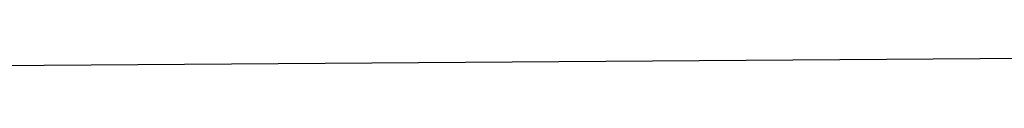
# Model space of a CAD drawing. Extents: x 10527 to 38813, y 13847 to 37526.
# Tile 150 of 256: x 35370.23199 to 35370.5024, y 36383.85732 to 36383.8621. Entities that reach past the tile are written whole.
import ezdxf

# ---------------------------------------------------------------- set-up
doc = ezdxf.new("R2010")
doc.units = 0
doc.header["$LTSCALE"] = 0.5
doc.header["$MEASUREMENT"] = 0
doc.layers.add('(032) Горизонтали утолщенные', color=32, linetype='Continuous', lineweight=30)

# ---------------------------------------------------------------- blocks, each defined once
blk = doc.blocks.new('gergrgrre')
at = {"layer": '(032) Горизонтали утолщенные', "color": 32}
blk.add_polyline3d([(360221.74517, 4200495.46141, 546), (360220.39, 4200495.59, 546), (360218.98, 4200495.69, 546), (360217.57, 4200495.74, 546), (360216.2, 4200495.73, 546), (360214.9, 4200495.64, 546), (360213.68, 4200495.48, 546), (360212.51, 4200495.25, 546), (360211.4, 4200494.95, 546), (360210.33, 4200494.58, 546), (360209.3, 4200494.14, 546), (360208.29, 4200493.63, 546), (360207.29, 4200493.06, 546), (360206.32, 4200492.41, 546), (360205.37, 4200491.68, 546), (360204.44, 4200490.86, 546)], dxfattribs=at)
blk.add_polyline3d([(360221.74517, 4200495.46141, 546), (360220.39, 4200495.59, 546), (360218.98, 4200495.69, 546), (360217.57, 4200495.74, 546), (360216.2, 4200495.73, 546), (360214.9, 4200495.64, 546), (360213.68, 4200495.48, 546), (360212.51, 4200495.25, 546), (360211.4, 4200494.95, 546), (360210.33, 4200494.58, 546), (360209.3, 4200494.14, 546), (360208.29, 4200493.63, 546), (360207.29, 4200493.06, 546), (360206.32, 4200492.41, 546), (360205.37, 4200491.68, 546), (360204.44, 4200490.86, 546)], dxfattribs=at)
blk.add_polyline3d([(360221.74517, 4200495.46141, 546), (360220.39, 4200495.59, 546), (360218.98, 4200495.69, 546), (360217.57, 4200495.74, 546), (360216.2, 4200495.73, 546), (360214.9, 4200495.64, 546), (360213.68, 4200495.48, 546), (360212.51, 4200495.25, 546), (360211.4, 4200494.95, 546), (360210.33, 4200494.58, 546), (360209.3, 4200494.14, 546), (360208.29, 4200493.63, 546), (360207.29, 4200493.06, 546), (360206.32, 4200492.41, 546), (360205.37, 4200491.68, 546), (360204.44, 4200490.86, 546)], dxfattribs=at)
blk.add_polyline3d([(360221.74517, 4200495.46141, 546), (360220.39, 4200495.59, 546), (360218.98, 4200495.69, 546), (360217.57, 4200495.74, 546), (360216.2, 4200495.73, 546), (360214.9, 4200495.64, 546), (360213.68, 4200495.48, 546), (360212.51, 4200495.25, 546), (360211.4, 4200494.95, 546), (360210.33, 4200494.58, 546), (360209.3, 4200494.14, 546), (360208.29, 4200493.63, 546), (360207.29, 4200493.06, 546), (360206.32, 4200492.41, 546), (360205.37, 4200491.68, 546), (360204.44, 4200490.86, 546)], dxfattribs=at)
blk.add_polyline3d([(360221.74517, 4200495.46141, 546), (360220.39, 4200495.59, 546), (360218.98, 4200495.69, 546), (360217.57, 4200495.74, 546), (360216.2, 4200495.73, 546), (360214.9, 4200495.64, 546), (360213.68, 4200495.48, 546), (360212.51, 4200495.25, 546), (360211.4, 4200494.95, 546), (360210.33, 4200494.58, 546), (360209.3, 4200494.14, 546), (360208.29, 4200493.63, 546), (360207.29, 4200493.06, 546), (360206.32, 4200492.41, 546), (360205.37, 4200491.68, 546), (360204.44, 4200490.86, 546)], dxfattribs=at)
blk.add_polyline3d([(360221.74517, 4200495.46141, 546), (360220.39, 4200495.59, 546), (360218.98, 4200495.69, 546), (360217.57, 4200495.74, 546), (360216.2, 4200495.73, 546), (360214.9, 4200495.64, 546), (360213.68, 4200495.48, 546), (360212.51, 4200495.25, 546), (360211.4, 4200494.95, 546), (360210.33, 4200494.58, 546), (360209.3, 4200494.14, 546), (360208.29, 4200493.63, 546), (360207.29, 4200493.06, 546), (360206.32, 4200492.41, 546), (360205.37, 4200491.68, 546), (360204.44, 4200490.86, 546)], dxfattribs=at)
blk.add_polyline3d([(360221.74517, 4200495.46141, 546), (360220.39, 4200495.59, 546), (360218.98, 4200495.69, 546), (360217.57, 4200495.74, 546), (360216.2, 4200495.73, 546), (360214.9, 4200495.64, 546), (360213.68, 4200495.48, 546), (360212.51, 4200495.25, 546), (360211.4, 4200494.95, 546), (360210.33, 4200494.58, 546), (360209.3, 4200494.14, 546), (360208.29, 4200493.63, 546), (360207.29, 4200493.06, 546), (360206.32, 4200492.41, 546), (360205.37, 4200491.68, 546), (360204.44, 4200490.86, 546)], dxfattribs=at)
blk.add_polyline3d([(360221.74517, 4200495.46141, 546), (360220.39, 4200495.59, 546), (360218.98, 4200495.69, 546), (360217.57, 4200495.74, 546), (360216.2, 4200495.73, 546), (360214.9, 4200495.64, 546), (360213.68, 4200495.48, 546), (360212.51, 4200495.25, 546), (360211.4, 4200494.95, 546), (360210.33, 4200494.58, 546), (360209.3, 4200494.14, 546), (360208.29, 4200493.63, 546), (360207.29, 4200493.06, 546), (360206.32, 4200492.41, 546), (360205.37, 4200491.68, 546), (360204.44, 4200490.86, 546)], dxfattribs=at)
blk.add_polyline3d([(360221.74517, 4200495.46141, 546), (360220.39, 4200495.59, 546), (360218.98, 4200495.69, 546), (360217.57, 4200495.74, 546), (360216.2, 4200495.73, 546), (360214.9, 4200495.64, 546), (360213.68, 4200495.48, 546), (360212.51, 4200495.25, 546), (360211.4, 4200494.95, 546), (360210.33, 4200494.58, 546), (360209.3, 4200494.14, 546), (360208.29, 4200493.63, 546), (360207.29, 4200493.06, 546), (360206.32, 4200492.41, 546), (360205.37, 4200491.68, 546), (360204.44, 4200490.86, 546)], dxfattribs=at)
blk.add_polyline3d([(360221.74517, 4200495.46141, 546), (360220.39, 4200495.59, 546), (360218.98, 4200495.69, 546), (360217.57, 4200495.74, 546), (360216.2, 4200495.73, 546), (360214.9, 4200495.64, 546), (360213.68, 4200495.48, 546), (360212.51, 4200495.25, 546), (360211.4, 4200494.95, 546), (360210.33, 4200494.58, 546), (360209.3, 4200494.14, 546), (360208.29, 4200493.63, 546), (360207.29, 4200493.06, 546), (360206.32, 4200492.41, 546), (360205.37, 4200491.68, 546), (360204.44, 4200490.86, 546)], dxfattribs=at)
blk.add_polyline3d([(360221.74517, 4200495.46141, 546), (360220.39, 4200495.59, 546), (360218.98, 4200495.69, 546), (360217.57, 4200495.74, 546), (360216.2, 4200495.73, 546), (360214.9, 4200495.64, 546), (360213.68, 4200495.48, 546), (360212.51, 4200495.25, 546), (360211.4, 4200494.95, 546), (360210.33, 4200494.58, 546), (360209.3, 4200494.14, 546), (360208.29, 4200493.63, 546), (360207.29, 4200493.06, 546), (360206.32, 4200492.41, 546), (360205.37, 4200491.68, 546), (360204.44, 4200490.86, 546)], dxfattribs=at)
blk.add_polyline3d([(360221.74517, 4200495.46141, 546), (360220.39, 4200495.59, 546), (360218.98, 4200495.69, 546), (360217.57, 4200495.74, 546), (360216.2, 4200495.73, 546), (360214.9, 4200495.64, 546), (360213.68, 4200495.48, 546), (360212.51, 4200495.25, 546), (360211.4, 4200494.95, 546), (360210.33, 4200494.58, 546), (360209.3, 4200494.14, 546), (360208.29, 4200493.63, 546), (360207.29, 4200493.06, 546), (360206.32, 4200492.41, 546), (360205.37, 4200491.68, 546), (360204.44, 4200490.86, 546)], dxfattribs=at)
blk.add_polyline3d([(360221.74517, 4200495.46141, 546), (360220.39, 4200495.59, 546), (360218.98, 4200495.69, 546), (360217.57, 4200495.74, 546), (360216.2, 4200495.73, 546), (360214.9, 4200495.64, 546), (360213.68, 4200495.48, 546), (360212.51, 4200495.25, 546), (360211.4, 4200494.95, 546), (360210.33, 4200494.58, 546), (360209.3, 4200494.14, 546), (360208.29, 4200493.63, 546), (360207.29, 4200493.06, 546), (360206.32, 4200492.41, 546), (360205.37, 4200491.68, 546), (360204.44, 4200490.86, 546)], dxfattribs=at)
blk.add_polyline3d([(360221.74517, 4200495.46141, 546), (360220.39, 4200495.59, 546), (360218.98, 4200495.69, 546), (360217.57, 4200495.74, 546), (360216.2, 4200495.73, 546), (360214.9, 4200495.64, 546), (360213.68, 4200495.48, 546), (360212.51, 4200495.25, 546), (360211.4, 4200494.95, 546), (360210.33, 4200494.58, 546), (360209.3, 4200494.14, 546), (360208.29, 4200493.63, 546), (360207.29, 4200493.06, 546), (360206.32, 4200492.41, 546), (360205.37, 4200491.68, 546), (360204.44, 4200490.86, 546)], dxfattribs=at)
blk.add_polyline3d([(360221.74517, 4200495.46141, 546), (360220.39, 4200495.59, 546), (360218.98, 4200495.69, 546), (360217.57, 4200495.74, 546), (360216.2, 4200495.73, 546), (360214.9, 4200495.64, 546), (360213.68, 4200495.48, 546), (360212.51, 4200495.25, 546), (360211.4, 4200494.95, 546), (360210.33, 4200494.58, 546), (360209.3, 4200494.14, 546), (360208.29, 4200493.63, 546), (360207.29, 4200493.06, 546), (360206.32, 4200492.41, 546), (360205.37, 4200491.68, 546), (360204.44, 4200490.86, 546)], dxfattribs=at)
blk.add_polyline3d([(360221.74517, 4200495.46141, 546), (360220.39, 4200495.59, 546), (360218.98, 4200495.69, 546), (360217.57, 4200495.74, 546), (360216.2, 4200495.73, 546), (360214.9, 4200495.64, 546), (360213.68, 4200495.48, 546), (360212.51, 4200495.25, 546), (360211.4, 4200494.95, 546), (360210.33, 4200494.58, 546), (360209.3, 4200494.14, 546), (360208.29, 4200493.63, 546), (360207.29, 4200493.06, 546), (360206.32, 4200492.41, 546), (360205.37, 4200491.68, 546), (360204.44, 4200490.86, 546)], dxfattribs=at)
blk.add_polyline3d([(360221.74517, 4200495.46141, 546), (360220.39, 4200495.59, 546), (360218.98, 4200495.69, 546), (360217.57, 4200495.74, 546), (360216.2, 4200495.73, 546), (360214.9, 4200495.64, 546), (360213.68, 4200495.48, 546), (360212.51, 4200495.25, 546), (360211.4, 4200494.95, 546), (360210.33, 4200494.58, 546), (360209.3, 4200494.14, 546), (360208.29, 4200493.63, 546), (360207.29, 4200493.06, 546), (360206.32, 4200492.41, 546), (360205.37, 4200491.68, 546), (360204.44, 4200490.86, 546)], dxfattribs=at)
blk.add_polyline3d([(360221.74517, 4200495.46141, 546), (360220.39, 4200495.59, 546), (360218.98, 4200495.69, 546), (360217.57, 4200495.74, 546), (360216.2, 4200495.73, 546), (360214.9, 4200495.64, 546), (360213.68, 4200495.48, 546), (360212.51, 4200495.25, 546), (360211.4, 4200494.95, 546), (360210.33, 4200494.58, 546), (360209.3, 4200494.14, 546), (360208.29, 4200493.63, 546), (360207.29, 4200493.06, 546), (360206.32, 4200492.41, 546), (360205.37, 4200491.68, 546), (360204.44, 4200490.86, 546)], dxfattribs=at)
blk.add_polyline3d([(360221.74517, 4200495.46141, 546), (360220.39, 4200495.59, 546), (360218.98, 4200495.69, 546), (360217.57, 4200495.74, 546), (360216.2, 4200495.73, 546), (360214.9, 4200495.64, 546), (360213.68, 4200495.48, 546), (360212.51, 4200495.25, 546), (360211.4, 4200494.95, 546), (360210.33, 4200494.58, 546), (360209.3, 4200494.14, 546), (360208.29, 4200493.63, 546), (360207.29, 4200493.06, 546), (360206.32, 4200492.41, 546), (360205.37, 4200491.68, 546), (360204.44, 4200490.86, 546)], dxfattribs=at)
blk.add_polyline3d([(360221.74517, 4200495.46141, 546), (360220.39, 4200495.59, 546), (360218.98, 4200495.69, 546), (360217.57, 4200495.74, 546), (360216.2, 4200495.73, 546), (360214.9, 4200495.64, 546), (360213.68, 4200495.48, 546), (360212.51, 4200495.25, 546), (360211.4, 4200494.95, 546), (360210.33, 4200494.58, 546), (360209.3, 4200494.14, 546), (360208.29, 4200493.63, 546), (360207.29, 4200493.06, 546), (360206.32, 4200492.41, 546), (360205.37, 4200491.68, 546), (360204.44, 4200490.86, 546)], dxfattribs=at)
blk.add_polyline3d([(360221.74517, 4200495.46141, 546), (360220.39, 4200495.59, 546), (360218.98, 4200495.69, 546), (360217.57, 4200495.74, 546), (360216.2, 4200495.73, 546), (360214.9, 4200495.64, 546), (360213.68, 4200495.48, 546), (360212.51, 4200495.25, 546), (360211.4, 4200494.95, 546), (360210.33, 4200494.58, 546), (360209.3, 4200494.14, 546), (360208.29, 4200493.63, 546), (360207.29, 4200493.06, 546), (360206.32, 4200492.41, 546), (360205.37, 4200491.68, 546), (360204.44, 4200490.86, 546)], dxfattribs=at)
blk.add_polyline3d([(360221.74517, 4200495.46141, 546), (360220.39, 4200495.59, 546), (360218.98, 4200495.69, 546), (360217.57, 4200495.74, 546), (360216.2, 4200495.73, 546), (360214.9, 4200495.64, 546), (360213.68, 4200495.48, 546), (360212.51, 4200495.25, 546), (360211.4, 4200494.95, 546), (360210.33, 4200494.58, 546), (360209.3, 4200494.14, 546), (360208.29, 4200493.63, 546), (360207.29, 4200493.06, 546), (360206.32, 4200492.41, 546), (360205.37, 4200491.68, 546), (360204.44, 4200490.86, 546)], dxfattribs=at)
blk.add_polyline3d([(360221.74517, 4200495.46141, 546), (360220.39, 4200495.59, 546), (360218.98, 4200495.69, 546), (360217.57, 4200495.74, 546), (360216.2, 4200495.73, 546), (360214.9, 4200495.64, 546), (360213.68, 4200495.48, 546), (360212.51, 4200495.25, 546), (360211.4, 4200494.95, 546), (360210.33, 4200494.58, 546), (360209.3, 4200494.14, 546), (360208.29, 4200493.63, 546), (360207.29, 4200493.06, 546), (360206.32, 4200492.41, 546), (360205.37, 4200491.68, 546), (360204.44, 4200490.86, 546)], dxfattribs=at)
blk.add_polyline3d([(360221.74517, 4200495.46141, 546), (360220.39, 4200495.59, 546), (360218.98, 4200495.69, 546), (360217.57, 4200495.74, 546), (360216.2, 4200495.73, 546), (360214.9, 4200495.64, 546), (360213.68, 4200495.48, 546), (360212.51, 4200495.25, 546), (360211.4, 4200494.95, 546), (360210.33, 4200494.58, 546), (360209.3, 4200494.14, 546), (360208.29, 4200493.63, 546), (360207.29, 4200493.06, 546), (360206.32, 4200492.41, 546), (360205.37, 4200491.68, 546), (360204.44, 4200490.86, 546)], dxfattribs=at)
blk.add_polyline3d([(360221.74517, 4200495.46141, 546), (360220.39, 4200495.59, 546), (360218.98, 4200495.69, 546), (360217.57, 4200495.74, 546), (360216.2, 4200495.73, 546), (360214.9, 4200495.64, 546), (360213.68, 4200495.48, 546), (360212.51, 4200495.25, 546), (360211.4, 4200494.95, 546), (360210.33, 4200494.58, 546), (360209.3, 4200494.14, 546), (360208.29, 4200493.63, 546), (360207.29, 4200493.06, 546), (360206.32, 4200492.41, 546), (360205.37, 4200491.68, 546), (360204.44, 4200490.86, 546)], dxfattribs=at)
blk.add_polyline3d([(360221.74517, 4200495.46141, 546), (360220.39, 4200495.59, 546), (360218.98, 4200495.69, 546), (360217.57, 4200495.74, 546), (360216.2, 4200495.73, 546), (360214.9, 4200495.64, 546), (360213.68, 4200495.48, 546), (360212.51, 4200495.25, 546), (360211.4, 4200494.95, 546), (360210.33, 4200494.58, 546), (360209.3, 4200494.14, 546), (360208.29, 4200493.63, 546), (360207.29, 4200493.06, 546), (360206.32, 4200492.41, 546), (360205.37, 4200491.68, 546), (360204.44, 4200490.86, 546)], dxfattribs=at)
blk.add_polyline3d([(360221.74517, 4200495.46141, 546), (360220.39, 4200495.59, 546), (360218.98, 4200495.69, 546), (360217.57, 4200495.74, 546), (360216.2, 4200495.73, 546), (360214.9, 4200495.64, 546), (360213.68, 4200495.48, 546), (360212.51, 4200495.25, 546), (360211.4, 4200494.95, 546), (360210.33, 4200494.58, 546), (360209.3, 4200494.14, 546), (360208.29, 4200493.63, 546), (360207.29, 4200493.06, 546), (360206.32, 4200492.41, 546), (360205.37, 4200491.68, 546), (360204.44, 4200490.86, 546)], dxfattribs=at)
blk.add_polyline3d([(360221.74517, 4200495.46141, 546), (360220.39, 4200495.59, 546), (360218.98, 4200495.69, 546), (360217.57, 4200495.74, 546), (360216.2, 4200495.73, 546), (360214.9, 4200495.64, 546), (360213.68, 4200495.48, 546), (360212.51, 4200495.25, 546), (360211.4, 4200494.95, 546), (360210.33, 4200494.58, 546), (360209.3, 4200494.14, 546), (360208.29, 4200493.63, 546), (360207.29, 4200493.06, 546), (360206.32, 4200492.41, 546), (360205.37, 4200491.68, 546), (360204.44, 4200490.86, 546)], dxfattribs=at)
blk.add_polyline3d([(360221.74517, 4200495.46141, 546), (360220.39, 4200495.59, 546), (360218.98, 4200495.69, 546), (360217.57, 4200495.74, 546), (360216.2, 4200495.73, 546), (360214.9, 4200495.64, 546), (360213.68, 4200495.48, 546), (360212.51, 4200495.25, 546), (360211.4, 4200494.95, 546), (360210.33, 4200494.58, 546), (360209.3, 4200494.14, 546), (360208.29, 4200493.63, 546), (360207.29, 4200493.06, 546), (360206.32, 4200492.41, 546), (360205.37, 4200491.68, 546), (360204.44, 4200490.86, 546)], dxfattribs=at)
blk.add_polyline3d([(360221.74517, 4200495.46141, 546), (360220.39, 4200495.59, 546), (360218.98, 4200495.69, 546), (360217.57, 4200495.74, 546), (360216.2, 4200495.73, 546), (360214.9, 4200495.64, 546), (360213.68, 4200495.48, 546), (360212.51, 4200495.25, 546), (360211.4, 4200494.95, 546), (360210.33, 4200494.58, 546), (360209.3, 4200494.14, 546), (360208.29, 4200493.63, 546), (360207.29, 4200493.06, 546), (360206.32, 4200492.41, 546), (360205.37, 4200491.68, 546), (360204.44, 4200490.86, 546)], dxfattribs=at)
blk.add_polyline3d([(360221.74517, 4200495.46141, 546), (360220.39, 4200495.59, 546), (360218.98, 4200495.69, 546), (360217.57, 4200495.74, 546), (360216.2, 4200495.73, 546), (360214.9, 4200495.64, 546), (360213.68, 4200495.48, 546), (360212.51, 4200495.25, 546), (360211.4, 4200494.95, 546), (360210.33, 4200494.58, 546), (360209.3, 4200494.14, 546), (360208.29, 4200493.63, 546), (360207.29, 4200493.06, 546), (360206.32, 4200492.41, 546), (360205.37, 4200491.68, 546), (360204.44, 4200490.86, 546)], dxfattribs=at)
blk.add_polyline3d([(360221.74517, 4200495.46141, 546), (360220.39, 4200495.59, 546), (360218.98, 4200495.69, 546), (360217.57, 4200495.74, 546), (360216.2, 4200495.73, 546), (360214.9, 4200495.64, 546), (360213.68, 4200495.48, 546), (360212.51, 4200495.25, 546), (360211.4, 4200494.95, 546), (360210.33, 4200494.58, 546), (360209.3, 4200494.14, 546), (360208.29, 4200493.63, 546), (360207.29, 4200493.06, 546), (360206.32, 4200492.41, 546), (360205.37, 4200491.68, 546), (360204.44, 4200490.86, 546)], dxfattribs=at)
blk.add_polyline3d([(360221.74517, 4200495.46141, 546), (360220.39, 4200495.59, 546), (360218.98, 4200495.69, 546), (360217.57, 4200495.74, 546), (360216.2, 4200495.73, 546), (360214.9, 4200495.64, 546), (360213.68, 4200495.48, 546), (360212.51, 4200495.25, 546), (360211.4, 4200494.95, 546), (360210.33, 4200494.58, 546), (360209.3, 4200494.14, 546), (360208.29, 4200493.63, 546), (360207.29, 4200493.06, 546), (360206.32, 4200492.41, 546), (360205.37, 4200491.68, 546), (360204.44, 4200490.86, 546)], dxfattribs=at)
blk.add_polyline3d([(360221.74517, 4200495.46141, 546), (360220.39, 4200495.59, 546), (360218.98, 4200495.69, 546), (360217.57, 4200495.74, 546), (360216.2, 4200495.73, 546), (360214.9, 4200495.64, 546), (360213.68, 4200495.48, 546), (360212.51, 4200495.25, 546), (360211.4, 4200494.95, 546), (360210.33, 4200494.58, 546), (360209.3, 4200494.14, 546), (360208.29, 4200493.63, 546), (360207.29, 4200493.06, 546), (360206.32, 4200492.41, 546), (360205.37, 4200491.68, 546), (360204.44, 4200490.86, 546)], dxfattribs=at)
blk.add_polyline3d([(360221.74517, 4200495.46141, 546), (360220.39, 4200495.59, 546), (360218.98, 4200495.69, 546), (360217.57, 4200495.74, 546), (360216.2, 4200495.73, 546), (360214.9, 4200495.64, 546), (360213.68, 4200495.48, 546), (360212.51, 4200495.25, 546), (360211.4, 4200494.95, 546), (360210.33, 4200494.58, 546), (360209.3, 4200494.14, 546), (360208.29, 4200493.63, 546), (360207.29, 4200493.06, 546), (360206.32, 4200492.41, 546), (360205.37, 4200491.68, 546), (360204.44, 4200490.86, 546)], dxfattribs=at)
blk.add_polyline3d([(360221.74517, 4200495.46141, 546), (360220.39, 4200495.59, 546), (360218.98, 4200495.69, 546), (360217.57, 4200495.74, 546), (360216.2, 4200495.73, 546), (360214.9, 4200495.64, 546), (360213.68, 4200495.48, 546), (360212.51, 4200495.25, 546), (360211.4, 4200494.95, 546), (360210.33, 4200494.58, 546), (360209.3, 4200494.14, 546), (360208.29, 4200493.63, 546), (360207.29, 4200493.06, 546), (360206.32, 4200492.41, 546), (360205.37, 4200491.68, 546), (360204.44, 4200490.86, 546)], dxfattribs=at)
blk.add_polyline3d([(360221.74517, 4200495.46141, 546), (360220.39, 4200495.59, 546), (360218.98, 4200495.69, 546), (360217.57, 4200495.74, 546), (360216.2, 4200495.73, 546), (360214.9, 4200495.64, 546), (360213.68, 4200495.48, 546), (360212.51, 4200495.25, 546), (360211.4, 4200494.95, 546), (360210.33, 4200494.58, 546), (360209.3, 4200494.14, 546), (360208.29, 4200493.63, 546), (360207.29, 4200493.06, 546), (360206.32, 4200492.41, 546), (360205.37, 4200491.68, 546), (360204.44, 4200490.86, 546)], dxfattribs=at)
blk.add_polyline3d([(360221.74517, 4200495.46141, 546), (360220.39, 4200495.59, 546), (360218.98, 4200495.69, 546), (360217.57, 4200495.74, 546), (360216.2, 4200495.73, 546), (360214.9, 4200495.64, 546), (360213.68, 4200495.48, 546), (360212.51, 4200495.25, 546), (360211.4, 4200494.95, 546), (360210.33, 4200494.58, 546), (360209.3, 4200494.14, 546), (360208.29, 4200493.63, 546), (360207.29, 4200493.06, 546), (360206.32, 4200492.41, 546), (360205.37, 4200491.68, 546), (360204.44, 4200490.86, 546)], dxfattribs=at)
blk.add_polyline3d([(360221.74517, 4200495.46141, 546), (360220.39, 4200495.59, 546), (360218.98, 4200495.69, 546), (360217.57, 4200495.74, 546), (360216.2, 4200495.73, 546), (360214.9, 4200495.64, 546), (360213.68, 4200495.48, 546), (360212.51, 4200495.25, 546), (360211.4, 4200494.95, 546), (360210.33, 4200494.58, 546), (360209.3, 4200494.14, 546), (360208.29, 4200493.63, 546), (360207.29, 4200493.06, 546), (360206.32, 4200492.41, 546), (360205.37, 4200491.68, 546), (360204.44, 4200490.86, 546)], dxfattribs=at)
blk.add_polyline3d([(360221.74517, 4200495.46141, 546), (360220.39, 4200495.59, 546), (360218.98, 4200495.69, 546), (360217.57, 4200495.74, 546), (360216.2, 4200495.73, 546), (360214.9, 4200495.64, 546), (360213.68, 4200495.48, 546), (360212.51, 4200495.25, 546), (360211.4, 4200494.95, 546), (360210.33, 4200494.58, 546), (360209.3, 4200494.14, 546), (360208.29, 4200493.63, 546), (360207.29, 4200493.06, 546), (360206.32, 4200492.41, 546), (360205.37, 4200491.68, 546), (360204.44, 4200490.86, 546)], dxfattribs=at)
blk.add_polyline3d([(360221.74517, 4200495.46141, 546), (360220.39, 4200495.59, 546), (360218.98, 4200495.69, 546), (360217.57, 4200495.74, 546), (360216.2, 4200495.73, 546), (360214.9, 4200495.64, 546), (360213.68, 4200495.48, 546), (360212.51, 4200495.25, 546), (360211.4, 4200494.95, 546), (360210.33, 4200494.58, 546), (360209.3, 4200494.14, 546), (360208.29, 4200493.63, 546), (360207.29, 4200493.06, 546), (360206.32, 4200492.41, 546), (360205.37, 4200491.68, 546), (360204.44, 4200490.86, 546)], dxfattribs=at)
blk.add_polyline3d([(360221.74517, 4200495.46141, 546), (360220.39, 4200495.59, 546), (360218.98, 4200495.69, 546), (360217.57, 4200495.74, 546), (360216.2, 4200495.73, 546), (360214.9, 4200495.64, 546), (360213.68, 4200495.48, 546), (360212.51, 4200495.25, 546), (360211.4, 4200494.95, 546), (360210.33, 4200494.58, 546), (360209.3, 4200494.14, 546), (360208.29, 4200493.63, 546), (360207.29, 4200493.06, 546), (360206.32, 4200492.41, 546), (360205.37, 4200491.68, 546), (360204.44, 4200490.86, 546)], dxfattribs=at)
blk.add_polyline3d([(360221.74517, 4200495.46141, 546), (360220.39, 4200495.59, 546), (360218.98, 4200495.69, 546), (360217.57, 4200495.74, 546), (360216.2, 4200495.73, 546), (360214.9, 4200495.64, 546), (360213.68, 4200495.48, 546), (360212.51, 4200495.25, 546), (360211.4, 4200494.95, 546), (360210.33, 4200494.58, 546), (360209.3, 4200494.14, 546), (360208.29, 4200493.63, 546), (360207.29, 4200493.06, 546), (360206.32, 4200492.41, 546), (360205.37, 4200491.68, 546), (360204.44, 4200490.86, 546)], dxfattribs=at)
blk.add_polyline3d([(360221.74517, 4200495.46141, 546), (360220.39, 4200495.59, 546), (360218.98, 4200495.69, 546), (360217.57, 4200495.74, 546), (360216.2, 4200495.73, 546), (360214.9, 4200495.64, 546), (360213.68, 4200495.48, 546), (360212.51, 4200495.25, 546), (360211.4, 4200494.95, 546), (360210.33, 4200494.58, 546), (360209.3, 4200494.14, 546), (360208.29, 4200493.63, 546), (360207.29, 4200493.06, 546), (360206.32, 4200492.41, 546), (360205.37, 4200491.68, 546), (360204.44, 4200490.86, 546)], dxfattribs=at)
blk.add_polyline3d([(360221.74517, 4200495.46141, 546), (360220.39, 4200495.59, 546), (360218.98, 4200495.69, 546), (360217.57, 4200495.74, 546), (360216.2, 4200495.73, 546), (360214.9, 4200495.64, 546), (360213.68, 4200495.48, 546), (360212.51, 4200495.25, 546), (360211.4, 4200494.95, 546), (360210.33, 4200494.58, 546), (360209.3, 4200494.14, 546), (360208.29, 4200493.63, 546), (360207.29, 4200493.06, 546), (360206.32, 4200492.41, 546), (360205.37, 4200491.68, 546), (360204.44, 4200490.86, 546)], dxfattribs=at)
blk.add_polyline3d([(360221.74517, 4200495.46141, 546), (360220.39, 4200495.59, 546), (360218.98, 4200495.69, 546), (360217.57, 4200495.74, 546), (360216.2, 4200495.73, 546), (360214.9, 4200495.64, 546), (360213.68, 4200495.48, 546), (360212.51, 4200495.25, 546), (360211.4, 4200494.95, 546), (360210.33, 4200494.58, 546), (360209.3, 4200494.14, 546), (360208.29, 4200493.63, 546), (360207.29, 4200493.06, 546), (360206.32, 4200492.41, 546), (360205.37, 4200491.68, 546), (360204.44, 4200490.86, 546)], dxfattribs=at)
blk.add_polyline3d([(360221.74517, 4200495.46141, 546), (360220.39, 4200495.59, 546), (360218.98, 4200495.69, 546), (360217.57, 4200495.74, 546), (360216.2, 4200495.73, 546), (360214.9, 4200495.64, 546), (360213.68, 4200495.48, 546), (360212.51, 4200495.25, 546), (360211.4, 4200494.95, 546), (360210.33, 4200494.58, 546), (360209.3, 4200494.14, 546), (360208.29, 4200493.63, 546), (360207.29, 4200493.06, 546), (360206.32, 4200492.41, 546), (360205.37, 4200491.68, 546), (360204.44, 4200490.86, 546)], dxfattribs=at)
blk.add_polyline3d([(360221.74517, 4200495.46141, 546), (360220.39, 4200495.59, 546), (360218.98, 4200495.69, 546), (360217.57, 4200495.74, 546), (360216.2, 4200495.73, 546), (360214.9, 4200495.64, 546), (360213.68, 4200495.48, 546), (360212.51, 4200495.25, 546), (360211.4, 4200494.95, 546), (360210.33, 4200494.58, 546), (360209.3, 4200494.14, 546), (360208.29, 4200493.63, 546), (360207.29, 4200493.06, 546), (360206.32, 4200492.41, 546), (360205.37, 4200491.68, 546), (360204.44, 4200490.86, 546)], dxfattribs=at)
blk.add_polyline3d([(360221.74517, 4200495.46141, 546), (360220.39, 4200495.59, 546), (360218.98, 4200495.69, 546), (360217.57, 4200495.74, 546), (360216.2, 4200495.73, 546), (360214.9, 4200495.64, 546), (360213.68, 4200495.48, 546), (360212.51, 4200495.25, 546), (360211.4, 4200494.95, 546), (360210.33, 4200494.58, 546), (360209.3, 4200494.14, 546), (360208.29, 4200493.63, 546), (360207.29, 4200493.06, 546), (360206.32, 4200492.41, 546), (360205.37, 4200491.68, 546), (360204.44, 4200490.86, 546)], dxfattribs=at)
blk.add_polyline3d([(360221.74517, 4200495.46141, 546), (360220.39, 4200495.59, 546), (360218.98, 4200495.69, 546), (360217.57, 4200495.74, 546), (360216.2, 4200495.73, 546), (360214.9, 4200495.64, 546), (360213.68, 4200495.48, 546), (360212.51, 4200495.25, 546), (360211.4, 4200494.95, 546), (360210.33, 4200494.58, 546), (360209.3, 4200494.14, 546), (360208.29, 4200493.63, 546), (360207.29, 4200493.06, 546), (360206.32, 4200492.41, 546), (360205.37, 4200491.68, 546), (360204.44, 4200490.86, 546)], dxfattribs=at)
blk.add_polyline3d([(360221.74517, 4200495.46141, 546), (360220.39, 4200495.59, 546), (360218.98, 4200495.69, 546), (360217.57, 4200495.74, 546), (360216.2, 4200495.73, 546), (360214.9, 4200495.64, 546), (360213.68, 4200495.48, 546), (360212.51, 4200495.25, 546), (360211.4, 4200494.95, 546), (360210.33, 4200494.58, 546), (360209.3, 4200494.14, 546), (360208.29, 4200493.63, 546), (360207.29, 4200493.06, 546), (360206.32, 4200492.41, 546), (360205.37, 4200491.68, 546), (360204.44, 4200490.86, 546)], dxfattribs=at)
blk.add_polyline3d([(360221.74517, 4200495.46141, 546), (360220.39, 4200495.59, 546), (360218.98, 4200495.69, 546), (360217.57, 4200495.74, 546), (360216.2, 4200495.73, 546), (360214.9, 4200495.64, 546), (360213.68, 4200495.48, 546), (360212.51, 4200495.25, 546), (360211.4, 4200494.95, 546), (360210.33, 4200494.58, 546), (360209.3, 4200494.14, 546), (360208.29, 4200493.63, 546), (360207.29, 4200493.06, 546), (360206.32, 4200492.41, 546), (360205.37, 4200491.68, 546), (360204.44, 4200490.86, 546)], dxfattribs=at)
blk.add_polyline3d([(360221.74517, 4200495.46141, 546), (360220.39, 4200495.59, 546), (360218.98, 4200495.69, 546), (360217.57, 4200495.74, 546), (360216.2, 4200495.73, 546), (360214.9, 4200495.64, 546), (360213.68, 4200495.48, 546), (360212.51, 4200495.25, 546), (360211.4, 4200494.95, 546), (360210.33, 4200494.58, 546), (360209.3, 4200494.14, 546), (360208.29, 4200493.63, 546), (360207.29, 4200493.06, 546), (360206.32, 4200492.41, 546), (360205.37, 4200491.68, 546), (360204.44, 4200490.86, 546)], dxfattribs=at)
blk.add_polyline3d([(360221.74517, 4200495.46141, 546), (360220.39, 4200495.59, 546), (360218.98, 4200495.69, 546), (360217.57, 4200495.74, 546), (360216.2, 4200495.73, 546), (360214.9, 4200495.64, 546), (360213.68, 4200495.48, 546), (360212.51, 4200495.25, 546), (360211.4, 4200494.95, 546), (360210.33, 4200494.58, 546), (360209.3, 4200494.14, 546), (360208.29, 4200493.63, 546), (360207.29, 4200493.06, 546), (360206.32, 4200492.41, 546), (360205.37, 4200491.68, 546), (360204.44, 4200490.86, 546)], dxfattribs=at)
blk.add_polyline3d([(360221.74517, 4200495.46141, 546), (360220.39, 4200495.59, 546), (360218.98, 4200495.69, 546), (360217.57, 4200495.74, 546), (360216.2, 4200495.73, 546), (360214.9, 4200495.64, 546), (360213.68, 4200495.48, 546), (360212.51, 4200495.25, 546), (360211.4, 4200494.95, 546), (360210.33, 4200494.58, 546), (360209.3, 4200494.14, 546), (360208.29, 4200493.63, 546), (360207.29, 4200493.06, 546), (360206.32, 4200492.41, 546), (360205.37, 4200491.68, 546), (360204.44, 4200490.86, 546)], dxfattribs=at)
blk.add_polyline3d([(360221.74517, 4200495.46141, 546), (360220.39, 4200495.59, 546), (360218.98, 4200495.69, 546), (360217.57, 4200495.74, 546), (360216.2, 4200495.73, 546), (360214.9, 4200495.64, 546), (360213.68, 4200495.48, 546), (360212.51, 4200495.25, 546), (360211.4, 4200494.95, 546), (360210.33, 4200494.58, 546), (360209.3, 4200494.14, 546), (360208.29, 4200493.63, 546), (360207.29, 4200493.06, 546), (360206.32, 4200492.41, 546), (360205.37, 4200491.68, 546), (360204.44, 4200490.86, 546)], dxfattribs=at)
blk.add_polyline3d([(360221.74517, 4200495.46141, 546), (360220.39, 4200495.59, 546), (360218.98, 4200495.69, 546), (360217.57, 4200495.74, 546), (360216.2, 4200495.73, 546), (360214.9, 4200495.64, 546), (360213.68, 4200495.48, 546), (360212.51, 4200495.25, 546), (360211.4, 4200494.95, 546), (360210.33, 4200494.58, 546), (360209.3, 4200494.14, 546), (360208.29, 4200493.63, 546), (360207.29, 4200493.06, 546), (360206.32, 4200492.41, 546), (360205.37, 4200491.68, 546), (360204.44, 4200490.86, 546)], dxfattribs=at)
blk.add_polyline3d([(360221.74517, 4200495.46141, 546), (360220.39, 4200495.59, 546), (360218.98, 4200495.69, 546), (360217.57, 4200495.74, 546), (360216.2, 4200495.73, 546), (360214.9, 4200495.64, 546), (360213.68, 4200495.48, 546), (360212.51, 4200495.25, 546), (360211.4, 4200494.95, 546), (360210.33, 4200494.58, 546), (360209.3, 4200494.14, 546), (360208.29, 4200493.63, 546), (360207.29, 4200493.06, 546), (360206.32, 4200492.41, 546), (360205.37, 4200491.68, 546), (360204.44, 4200490.86, 546)], dxfattribs=at)
blk.add_polyline3d([(360221.74517, 4200495.46141, 546), (360220.39, 4200495.59, 546), (360218.98, 4200495.69, 546), (360217.57, 4200495.74, 546), (360216.2, 4200495.73, 546), (360214.9, 4200495.64, 546), (360213.68, 4200495.48, 546), (360212.51, 4200495.25, 546), (360211.4, 4200494.95, 546), (360210.33, 4200494.58, 546), (360209.3, 4200494.14, 546), (360208.29, 4200493.63, 546), (360207.29, 4200493.06, 546), (360206.32, 4200492.41, 546), (360205.37, 4200491.68, 546), (360204.44, 4200490.86, 546)], dxfattribs=at)
blk.add_polyline3d([(360221.74517, 4200495.46141, 546), (360220.39, 4200495.59, 546), (360218.98, 4200495.69, 546), (360217.57, 4200495.74, 546), (360216.2, 4200495.73, 546), (360214.9, 4200495.64, 546), (360213.68, 4200495.48, 546), (360212.51, 4200495.25, 546), (360211.4, 4200494.95, 546), (360210.33, 4200494.58, 546), (360209.3, 4200494.14, 546), (360208.29, 4200493.63, 546), (360207.29, 4200493.06, 546), (360206.32, 4200492.41, 546), (360205.37, 4200491.68, 546), (360204.44, 4200490.86, 546)], dxfattribs=at)
blk.add_polyline3d([(360221.74517, 4200495.46141, 546), (360220.39, 4200495.59, 546), (360218.98, 4200495.69, 546), (360217.57, 4200495.74, 546), (360216.2, 4200495.73, 546), (360214.9, 4200495.64, 546), (360213.68, 4200495.48, 546), (360212.51, 4200495.25, 546), (360211.4, 4200494.95, 546), (360210.33, 4200494.58, 546), (360209.3, 4200494.14, 546), (360208.29, 4200493.63, 546), (360207.29, 4200493.06, 546), (360206.32, 4200492.41, 546), (360205.37, 4200491.68, 546), (360204.44, 4200490.86, 546)], dxfattribs=at)
blk.add_polyline3d([(360221.74517, 4200495.46141, 546), (360220.39, 4200495.59, 546), (360218.98, 4200495.69, 546), (360217.57, 4200495.74, 546), (360216.2, 4200495.73, 546), (360214.9, 4200495.64, 546), (360213.68, 4200495.48, 546), (360212.51, 4200495.25, 546), (360211.4, 4200494.95, 546), (360210.33, 4200494.58, 546), (360209.3, 4200494.14, 546), (360208.29, 4200493.63, 546), (360207.29, 4200493.06, 546), (360206.32, 4200492.41, 546), (360205.37, 4200491.68, 546), (360204.44, 4200490.86, 546)], dxfattribs=at)
blk.add_polyline3d([(360221.74517, 4200495.46141, 546), (360220.39, 4200495.59, 546), (360218.98, 4200495.69, 546), (360217.57, 4200495.74, 546), (360216.2, 4200495.73, 546), (360214.9, 4200495.64, 546), (360213.68, 4200495.48, 546), (360212.51, 4200495.25, 546), (360211.4, 4200494.95, 546), (360210.33, 4200494.58, 546), (360209.3, 4200494.14, 546), (360208.29, 4200493.63, 546), (360207.29, 4200493.06, 546), (360206.32, 4200492.41, 546), (360205.37, 4200491.68, 546), (360204.44, 4200490.86, 546)], dxfattribs=at)
blk.add_polyline3d([(360221.74517, 4200495.46141, 546), (360220.39, 4200495.59, 546), (360218.98, 4200495.69, 546), (360217.57, 4200495.74, 546), (360216.2, 4200495.73, 546), (360214.9, 4200495.64, 546), (360213.68, 4200495.48, 546), (360212.51, 4200495.25, 546), (360211.4, 4200494.95, 546), (360210.33, 4200494.58, 546), (360209.3, 4200494.14, 546), (360208.29, 4200493.63, 546), (360207.29, 4200493.06, 546), (360206.32, 4200492.41, 546), (360205.37, 4200491.68, 546), (360204.44, 4200490.86, 546)], dxfattribs=at)
blk.add_polyline3d([(360221.74517, 4200495.46141, 546), (360220.39, 4200495.59, 546), (360218.98, 4200495.69, 546), (360217.57, 4200495.74, 546), (360216.2, 4200495.73, 546), (360214.9, 4200495.64, 546), (360213.68, 4200495.48, 546), (360212.51, 4200495.25, 546), (360211.4, 4200494.95, 546), (360210.33, 4200494.58, 546), (360209.3, 4200494.14, 546), (360208.29, 4200493.63, 546), (360207.29, 4200493.06, 546), (360206.32, 4200492.41, 546), (360205.37, 4200491.68, 546), (360204.44, 4200490.86, 546)], dxfattribs=at)
blk.add_polyline3d([(360221.74517, 4200495.46141, 546), (360220.39, 4200495.59, 546), (360218.98, 4200495.69, 546), (360217.57, 4200495.74, 546), (360216.2, 4200495.73, 546), (360214.9, 4200495.64, 546), (360213.68, 4200495.48, 546), (360212.51, 4200495.25, 546), (360211.4, 4200494.95, 546), (360210.33, 4200494.58, 546), (360209.3, 4200494.14, 546), (360208.29, 4200493.63, 546), (360207.29, 4200493.06, 546), (360206.32, 4200492.41, 546), (360205.37, 4200491.68, 546), (360204.44, 4200490.86, 546)], dxfattribs=at)
blk.add_polyline3d([(360221.74517, 4200495.46141, 546), (360220.39, 4200495.59, 546), (360218.98, 4200495.69, 546), (360217.57, 4200495.74, 546), (360216.2, 4200495.73, 546), (360214.9, 4200495.64, 546), (360213.68, 4200495.48, 546), (360212.51, 4200495.25, 546), (360211.4, 4200494.95, 546), (360210.33, 4200494.58, 546), (360209.3, 4200494.14, 546), (360208.29, 4200493.63, 546), (360207.29, 4200493.06, 546), (360206.32, 4200492.41, 546), (360205.37, 4200491.68, 546), (360204.44, 4200490.86, 546)], dxfattribs=at)
blk.add_polyline3d([(360221.74517, 4200495.46141, 546), (360220.39, 4200495.59, 546), (360218.98, 4200495.69, 546), (360217.57, 4200495.74, 546), (360216.2, 4200495.73, 546), (360214.9, 4200495.64, 546), (360213.68, 4200495.48, 546), (360212.51, 4200495.25, 546), (360211.4, 4200494.95, 546), (360210.33, 4200494.58, 546), (360209.3, 4200494.14, 546), (360208.29, 4200493.63, 546), (360207.29, 4200493.06, 546), (360206.32, 4200492.41, 546), (360205.37, 4200491.68, 546), (360204.44, 4200490.86, 546)], dxfattribs=at)
blk.add_polyline3d([(360221.74517, 4200495.46141, 546), (360220.39, 4200495.59, 546), (360218.98, 4200495.69, 546), (360217.57, 4200495.74, 546), (360216.2, 4200495.73, 546), (360214.9, 4200495.64, 546), (360213.68, 4200495.48, 546), (360212.51, 4200495.25, 546), (360211.4, 4200494.95, 546), (360210.33, 4200494.58, 546), (360209.3, 4200494.14, 546), (360208.29, 4200493.63, 546), (360207.29, 4200493.06, 546), (360206.32, 4200492.41, 546), (360205.37, 4200491.68, 546), (360204.44, 4200490.86, 546)], dxfattribs=at)
blk.add_polyline3d([(360221.74517, 4200495.46141, 546), (360220.39, 4200495.59, 546), (360218.98, 4200495.69, 546), (360217.57, 4200495.74, 546), (360216.2, 4200495.73, 546), (360214.9, 4200495.64, 546), (360213.68, 4200495.48, 546), (360212.51, 4200495.25, 546), (360211.4, 4200494.95, 546), (360210.33, 4200494.58, 546), (360209.3, 4200494.14, 546), (360208.29, 4200493.63, 546), (360207.29, 4200493.06, 546), (360206.32, 4200492.41, 546), (360205.37, 4200491.68, 546), (360204.44, 4200490.86, 546)], dxfattribs=at)
blk.add_polyline3d([(360221.74517, 4200495.46141, 546), (360220.39, 4200495.59, 546), (360218.98, 4200495.69, 546), (360217.57, 4200495.74, 546), (360216.2, 4200495.73, 546), (360214.9, 4200495.64, 546), (360213.68, 4200495.48, 546), (360212.51, 4200495.25, 546), (360211.4, 4200494.95, 546), (360210.33, 4200494.58, 546), (360209.3, 4200494.14, 546), (360208.29, 4200493.63, 546), (360207.29, 4200493.06, 546), (360206.32, 4200492.41, 546), (360205.37, 4200491.68, 546), (360204.44, 4200490.86, 546)], dxfattribs=at)
blk.add_polyline3d([(360221.74517, 4200495.46141, 546), (360220.39, 4200495.59, 546), (360218.98, 4200495.69, 546), (360217.57, 4200495.74, 546), (360216.2, 4200495.73, 546), (360214.9, 4200495.64, 546), (360213.68, 4200495.48, 546), (360212.51, 4200495.25, 546), (360211.4, 4200494.95, 546), (360210.33, 4200494.58, 546), (360209.3, 4200494.14, 546), (360208.29, 4200493.63, 546), (360207.29, 4200493.06, 546), (360206.32, 4200492.41, 546), (360205.37, 4200491.68, 546), (360204.44, 4200490.86, 546)], dxfattribs=at)
blk.add_polyline3d([(360221.74517, 4200495.46141, 546), (360220.39, 4200495.59, 546), (360218.98, 4200495.69, 546), (360217.57, 4200495.74, 546), (360216.2, 4200495.73, 546), (360214.9, 4200495.64, 546), (360213.68, 4200495.48, 546), (360212.51, 4200495.25, 546), (360211.4, 4200494.95, 546), (360210.33, 4200494.58, 546), (360209.3, 4200494.14, 546), (360208.29, 4200493.63, 546), (360207.29, 4200493.06, 546), (360206.32, 4200492.41, 546), (360205.37, 4200491.68, 546), (360204.44, 4200490.86, 546)], dxfattribs=at)
blk.add_polyline3d([(360221.74517, 4200495.46141, 546), (360220.39, 4200495.59, 546), (360218.98, 4200495.69, 546), (360217.57, 4200495.74, 546), (360216.2, 4200495.73, 546), (360214.9, 4200495.64, 546), (360213.68, 4200495.48, 546), (360212.51, 4200495.25, 546), (360211.4, 4200494.95, 546), (360210.33, 4200494.58, 546), (360209.3, 4200494.14, 546), (360208.29, 4200493.63, 546), (360207.29, 4200493.06, 546), (360206.32, 4200492.41, 546), (360205.37, 4200491.68, 546), (360204.44, 4200490.86, 546)], dxfattribs=at)
blk.add_polyline3d([(360221.74517, 4200495.46141, 546), (360220.39, 4200495.59, 546), (360218.98, 4200495.69, 546), (360217.57, 4200495.74, 546), (360216.2, 4200495.73, 546), (360214.9, 4200495.64, 546), (360213.68, 4200495.48, 546), (360212.51, 4200495.25, 546), (360211.4, 4200494.95, 546), (360210.33, 4200494.58, 546), (360209.3, 4200494.14, 546), (360208.29, 4200493.63, 546), (360207.29, 4200493.06, 546), (360206.32, 4200492.41, 546), (360205.37, 4200491.68, 546), (360204.44, 4200490.86, 546)], dxfattribs=at)
blk.add_polyline3d([(360221.74517, 4200495.46141, 546), (360220.39, 4200495.59, 546), (360218.98, 4200495.69, 546), (360217.57, 4200495.74, 546), (360216.2, 4200495.73, 546), (360214.9, 4200495.64, 546), (360213.68, 4200495.48, 546), (360212.51, 4200495.25, 546), (360211.4, 4200494.95, 546), (360210.33, 4200494.58, 546), (360209.3, 4200494.14, 546), (360208.29, 4200493.63, 546), (360207.29, 4200493.06, 546), (360206.32, 4200492.41, 546), (360205.37, 4200491.68, 546), (360204.44, 4200490.86, 546)], dxfattribs=at)
blk.add_polyline3d([(360221.74517, 4200495.46141, 546), (360220.39, 4200495.59, 546), (360218.98, 4200495.69, 546), (360217.57, 4200495.74, 546), (360216.2, 4200495.73, 546), (360214.9, 4200495.64, 546), (360213.68, 4200495.48, 546), (360212.51, 4200495.25, 546), (360211.4, 4200494.95, 546), (360210.33, 4200494.58, 546), (360209.3, 4200494.14, 546), (360208.29, 4200493.63, 546), (360207.29, 4200493.06, 546), (360206.32, 4200492.41, 546), (360205.37, 4200491.68, 546), (360204.44, 4200490.86, 546)], dxfattribs=at)
blk.add_polyline3d([(360221.74517, 4200495.46141, 546), (360220.39, 4200495.59, 546), (360218.98, 4200495.69, 546), (360217.57, 4200495.74, 546), (360216.2, 4200495.73, 546), (360214.9, 4200495.64, 546), (360213.68, 4200495.48, 546), (360212.51, 4200495.25, 546), (360211.4, 4200494.95, 546), (360210.33, 4200494.58, 546), (360209.3, 4200494.14, 546), (360208.29, 4200493.63, 546), (360207.29, 4200493.06, 546), (360206.32, 4200492.41, 546), (360205.37, 4200491.68, 546), (360204.44, 4200490.86, 546)], dxfattribs=at)
blk.add_polyline3d([(360221.74517, 4200495.46141, 546), (360220.39, 4200495.59, 546), (360218.98, 4200495.69, 546), (360217.57, 4200495.74, 546), (360216.2, 4200495.73, 546), (360214.9, 4200495.64, 546), (360213.68, 4200495.48, 546), (360212.51, 4200495.25, 546), (360211.4, 4200494.95, 546), (360210.33, 4200494.58, 546), (360209.3, 4200494.14, 546), (360208.29, 4200493.63, 546), (360207.29, 4200493.06, 546), (360206.32, 4200492.41, 546), (360205.37, 4200491.68, 546), (360204.44, 4200490.86, 546)], dxfattribs=at)
blk.add_polyline3d([(360221.74517, 4200495.46141, 546), (360220.39, 4200495.59, 546), (360218.98, 4200495.69, 546), (360217.57, 4200495.74, 546), (360216.2, 4200495.73, 546), (360214.9, 4200495.64, 546), (360213.68, 4200495.48, 546), (360212.51, 4200495.25, 546), (360211.4, 4200494.95, 546), (360210.33, 4200494.58, 546), (360209.3, 4200494.14, 546), (360208.29, 4200493.63, 546), (360207.29, 4200493.06, 546), (360206.32, 4200492.41, 546), (360205.37, 4200491.68, 546), (360204.44, 4200490.86, 546)], dxfattribs=at)
blk.add_polyline3d([(360221.74517, 4200495.46141, 546), (360220.39, 4200495.59, 546), (360218.98, 4200495.69, 546), (360217.57, 4200495.74, 546), (360216.2, 4200495.73, 546), (360214.9, 4200495.64, 546), (360213.68, 4200495.48, 546), (360212.51, 4200495.25, 546), (360211.4, 4200494.95, 546), (360210.33, 4200494.58, 546), (360209.3, 4200494.14, 546), (360208.29, 4200493.63, 546), (360207.29, 4200493.06, 546), (360206.32, 4200492.41, 546), (360205.37, 4200491.68, 546), (360204.44, 4200490.86, 546)], dxfattribs=at)
blk.add_polyline3d([(360221.74517, 4200495.46141, 546), (360220.39, 4200495.59, 546), (360218.98, 4200495.69, 546), (360217.57, 4200495.74, 546), (360216.2, 4200495.73, 546), (360214.9, 4200495.64, 546), (360213.68, 4200495.48, 546), (360212.51, 4200495.25, 546), (360211.4, 4200494.95, 546), (360210.33, 4200494.58, 546), (360209.3, 4200494.14, 546), (360208.29, 4200493.63, 546), (360207.29, 4200493.06, 546), (360206.32, 4200492.41, 546), (360205.37, 4200491.68, 546), (360204.44, 4200490.86, 546)], dxfattribs=at)
blk.add_polyline3d([(360221.74517, 4200495.46141, 546), (360220.39, 4200495.59, 546), (360218.98, 4200495.69, 546), (360217.57, 4200495.74, 546), (360216.2, 4200495.73, 546), (360214.9, 4200495.64, 546), (360213.68, 4200495.48, 546), (360212.51, 4200495.25, 546), (360211.4, 4200494.95, 546), (360210.33, 4200494.58, 546), (360209.3, 4200494.14, 546), (360208.29, 4200493.63, 546), (360207.29, 4200493.06, 546), (360206.32, 4200492.41, 546), (360205.37, 4200491.68, 546), (360204.44, 4200490.86, 546)], dxfattribs=at)
blk.add_polyline3d([(360221.74517, 4200495.46141, 546), (360220.39, 4200495.59, 546), (360218.98, 4200495.69, 546), (360217.57, 4200495.74, 546), (360216.2, 4200495.73, 546), (360214.9, 4200495.64, 546), (360213.68, 4200495.48, 546), (360212.51, 4200495.25, 546), (360211.4, 4200494.95, 546), (360210.33, 4200494.58, 546), (360209.3, 4200494.14, 546), (360208.29, 4200493.63, 546), (360207.29, 4200493.06, 546), (360206.32, 4200492.41, 546), (360205.37, 4200491.68, 546), (360204.44, 4200490.86, 546)], dxfattribs=at)
blk.add_polyline3d([(360221.74517, 4200495.46141, 546), (360220.39, 4200495.59, 546), (360218.98, 4200495.69, 546), (360217.57, 4200495.74, 546), (360216.2, 4200495.73, 546), (360214.9, 4200495.64, 546), (360213.68, 4200495.48, 546), (360212.51, 4200495.25, 546), (360211.4, 4200494.95, 546), (360210.33, 4200494.58, 546), (360209.3, 4200494.14, 546), (360208.29, 4200493.63, 546), (360207.29, 4200493.06, 546), (360206.32, 4200492.41, 546), (360205.37, 4200491.68, 546), (360204.44, 4200490.86, 546)], dxfattribs=at)
blk.add_polyline3d([(360221.74517, 4200495.46141, 546), (360220.39, 4200495.59, 546), (360218.98, 4200495.69, 546), (360217.57, 4200495.74, 546), (360216.2, 4200495.73, 546), (360214.9, 4200495.64, 546), (360213.68, 4200495.48, 546), (360212.51, 4200495.25, 546), (360211.4, 4200494.95, 546), (360210.33, 4200494.58, 546), (360209.3, 4200494.14, 546), (360208.29, 4200493.63, 546), (360207.29, 4200493.06, 546), (360206.32, 4200492.41, 546), (360205.37, 4200491.68, 546), (360204.44, 4200490.86, 546)], dxfattribs=at)
blk.add_polyline3d([(360221.74517, 4200495.46141, 546), (360220.39, 4200495.59, 546), (360218.98, 4200495.69, 546), (360217.57, 4200495.74, 546), (360216.2, 4200495.73, 546), (360214.9, 4200495.64, 546), (360213.68, 4200495.48, 546), (360212.51, 4200495.25, 546), (360211.4, 4200494.95, 546), (360210.33, 4200494.58, 546), (360209.3, 4200494.14, 546), (360208.29, 4200493.63, 546), (360207.29, 4200493.06, 546), (360206.32, 4200492.41, 546), (360205.37, 4200491.68, 546), (360204.44, 4200490.86, 546)], dxfattribs=at)
blk.add_polyline3d([(360221.74517, 4200495.46141, 546), (360220.39, 4200495.59, 546), (360218.98, 4200495.69, 546), (360217.57, 4200495.74, 546), (360216.2, 4200495.73, 546), (360214.9, 4200495.64, 546), (360213.68, 4200495.48, 546), (360212.51, 4200495.25, 546), (360211.4, 4200494.95, 546), (360210.33, 4200494.58, 546), (360209.3, 4200494.14, 546), (360208.29, 4200493.63, 546), (360207.29, 4200493.06, 546), (360206.32, 4200492.41, 546), (360205.37, 4200491.68, 546), (360204.44, 4200490.86, 546)], dxfattribs=at)
blk.add_polyline3d([(360221.74517, 4200495.46141, 546), (360220.39, 4200495.59, 546), (360218.98, 4200495.69, 546), (360217.57, 4200495.74, 546), (360216.2, 4200495.73, 546), (360214.9, 4200495.64, 546), (360213.68, 4200495.48, 546), (360212.51, 4200495.25, 546), (360211.4, 4200494.95, 546), (360210.33, 4200494.58, 546), (360209.3, 4200494.14, 546), (360208.29, 4200493.63, 546), (360207.29, 4200493.06, 546), (360206.32, 4200492.41, 546), (360205.37, 4200491.68, 546), (360204.44, 4200490.86, 546)], dxfattribs=at)
blk.add_polyline3d([(360221.74517, 4200495.46141, 546), (360220.39, 4200495.59, 546), (360218.98, 4200495.69, 546), (360217.57, 4200495.74, 546), (360216.2, 4200495.73, 546), (360214.9, 4200495.64, 546), (360213.68, 4200495.48, 546), (360212.51, 4200495.25, 546), (360211.4, 4200494.95, 546), (360210.33, 4200494.58, 546), (360209.3, 4200494.14, 546), (360208.29, 4200493.63, 546), (360207.29, 4200493.06, 546), (360206.32, 4200492.41, 546), (360205.37, 4200491.68, 546), (360204.44, 4200490.86, 546)], dxfattribs=at)
blk.add_polyline3d([(360221.74517, 4200495.46141, 546), (360220.39, 4200495.59, 546), (360218.98, 4200495.69, 546), (360217.57, 4200495.74, 546), (360216.2, 4200495.73, 546), (360214.9, 4200495.64, 546), (360213.68, 4200495.48, 546), (360212.51, 4200495.25, 546), (360211.4, 4200494.95, 546), (360210.33, 4200494.58, 546), (360209.3, 4200494.14, 546), (360208.29, 4200493.63, 546), (360207.29, 4200493.06, 546), (360206.32, 4200492.41, 546), (360205.37, 4200491.68, 546), (360204.44, 4200490.86, 546)], dxfattribs=at)
blk.add_polyline3d([(360221.74517, 4200495.46141, 546), (360220.39, 4200495.59, 546), (360218.98, 4200495.69, 546), (360217.57, 4200495.74, 546), (360216.2, 4200495.73, 546), (360214.9, 4200495.64, 546), (360213.68, 4200495.48, 546), (360212.51, 4200495.25, 546), (360211.4, 4200494.95, 546), (360210.33, 4200494.58, 546), (360209.3, 4200494.14, 546), (360208.29, 4200493.63, 546), (360207.29, 4200493.06, 546), (360206.32, 4200492.41, 546), (360205.37, 4200491.68, 546), (360204.44, 4200490.86, 546)], dxfattribs=at)
blk.add_polyline3d([(360221.74517, 4200495.46141, 546), (360220.39, 4200495.59, 546), (360218.98, 4200495.69, 546), (360217.57, 4200495.74, 546), (360216.2, 4200495.73, 546), (360214.9, 4200495.64, 546), (360213.68, 4200495.48, 546), (360212.51, 4200495.25, 546), (360211.4, 4200494.95, 546), (360210.33, 4200494.58, 546), (360209.3, 4200494.14, 546), (360208.29, 4200493.63, 546), (360207.29, 4200493.06, 546), (360206.32, 4200492.41, 546), (360205.37, 4200491.68, 546), (360204.44, 4200490.86, 546)], dxfattribs=at)
blk.add_polyline3d([(360221.74517, 4200495.46141, 546), (360220.39, 4200495.59, 546), (360218.98, 4200495.69, 546), (360217.57, 4200495.74, 546), (360216.2, 4200495.73, 546), (360214.9, 4200495.64, 546), (360213.68, 4200495.48, 546), (360212.51, 4200495.25, 546), (360211.4, 4200494.95, 546), (360210.33, 4200494.58, 546), (360209.3, 4200494.14, 546), (360208.29, 4200493.63, 546), (360207.29, 4200493.06, 546), (360206.32, 4200492.41, 546), (360205.37, 4200491.68, 546), (360204.44, 4200490.86, 546)], dxfattribs=at)
blk.add_polyline3d([(360221.74517, 4200495.46141, 546), (360220.39, 4200495.59, 546), (360218.98, 4200495.69, 546), (360217.57, 4200495.74, 546), (360216.2, 4200495.73, 546), (360214.9, 4200495.64, 546), (360213.68, 4200495.48, 546), (360212.51, 4200495.25, 546), (360211.4, 4200494.95, 546), (360210.33, 4200494.58, 546), (360209.3, 4200494.14, 546), (360208.29, 4200493.63, 546), (360207.29, 4200493.06, 546), (360206.32, 4200492.41, 546), (360205.37, 4200491.68, 546), (360204.44, 4200490.86, 546)], dxfattribs=at)
blk.add_polyline3d([(360221.74517, 4200495.46141, 546), (360220.39, 4200495.59, 546), (360218.98, 4200495.69, 546), (360217.57, 4200495.74, 546), (360216.2, 4200495.73, 546), (360214.9, 4200495.64, 546), (360213.68, 4200495.48, 546), (360212.51, 4200495.25, 546), (360211.4, 4200494.95, 546), (360210.33, 4200494.58, 546), (360209.3, 4200494.14, 546), (360208.29, 4200493.63, 546), (360207.29, 4200493.06, 546), (360206.32, 4200492.41, 546), (360205.37, 4200491.68, 546), (360204.44, 4200490.86, 546)], dxfattribs=at)
blk.add_polyline3d([(360221.74517, 4200495.46141, 546), (360220.39, 4200495.59, 546), (360218.98, 4200495.69, 546), (360217.57, 4200495.74, 546), (360216.2, 4200495.73, 546), (360214.9, 4200495.64, 546), (360213.68, 4200495.48, 546), (360212.51, 4200495.25, 546), (360211.4, 4200494.95, 546), (360210.33, 4200494.58, 546), (360209.3, 4200494.14, 546), (360208.29, 4200493.63, 546), (360207.29, 4200493.06, 546), (360206.32, 4200492.41, 546), (360205.37, 4200491.68, 546), (360204.44, 4200490.86, 546)], dxfattribs=at)
blk.add_polyline3d([(360221.74517, 4200495.46141, 546), (360220.39, 4200495.59, 546), (360218.98, 4200495.69, 546), (360217.57, 4200495.74, 546), (360216.2, 4200495.73, 546), (360214.9, 4200495.64, 546), (360213.68, 4200495.48, 546), (360212.51, 4200495.25, 546), (360211.4, 4200494.95, 546), (360210.33, 4200494.58, 546), (360209.3, 4200494.14, 546), (360208.29, 4200493.63, 546), (360207.29, 4200493.06, 546), (360206.32, 4200492.41, 546), (360205.37, 4200491.68, 546), (360204.44, 4200490.86, 546)], dxfattribs=at)
blk.add_polyline3d([(360221.74517, 4200495.46141, 546), (360220.39, 4200495.59, 546), (360218.98, 4200495.69, 546), (360217.57, 4200495.74, 546), (360216.2, 4200495.73, 546), (360214.9, 4200495.64, 546), (360213.68, 4200495.48, 546), (360212.51, 4200495.25, 546), (360211.4, 4200494.95, 546), (360210.33, 4200494.58, 546), (360209.3, 4200494.14, 546), (360208.29, 4200493.63, 546), (360207.29, 4200493.06, 546), (360206.32, 4200492.41, 546), (360205.37, 4200491.68, 546), (360204.44, 4200490.86, 546)], dxfattribs=at)
blk.add_polyline3d([(360221.74517, 4200495.46141, 546), (360220.39, 4200495.59, 546), (360218.98, 4200495.69, 546), (360217.57, 4200495.74, 546), (360216.2, 4200495.73, 546), (360214.9, 4200495.64, 546), (360213.68, 4200495.48, 546), (360212.51, 4200495.25, 546), (360211.4, 4200494.95, 546), (360210.33, 4200494.58, 546), (360209.3, 4200494.14, 546), (360208.29, 4200493.63, 546), (360207.29, 4200493.06, 546), (360206.32, 4200492.41, 546), (360205.37, 4200491.68, 546), (360204.44, 4200490.86, 546)], dxfattribs=at)
blk.add_polyline3d([(360221.74517, 4200495.46141, 546), (360220.39, 4200495.59, 546), (360218.98, 4200495.69, 546), (360217.57, 4200495.74, 546), (360216.2, 4200495.73, 546), (360214.9, 4200495.64, 546), (360213.68, 4200495.48, 546), (360212.51, 4200495.25, 546), (360211.4, 4200494.95, 546), (360210.33, 4200494.58, 546), (360209.3, 4200494.14, 546), (360208.29, 4200493.63, 546), (360207.29, 4200493.06, 546), (360206.32, 4200492.41, 546), (360205.37, 4200491.68, 546), (360204.44, 4200490.86, 546)], dxfattribs=at)
blk.add_polyline3d([(360221.74517, 4200495.46141, 546), (360220.39, 4200495.59, 546), (360218.98, 4200495.69, 546), (360217.57, 4200495.74, 546), (360216.2, 4200495.73, 546), (360214.9, 4200495.64, 546), (360213.68, 4200495.48, 546), (360212.51, 4200495.25, 546), (360211.4, 4200494.95, 546), (360210.33, 4200494.58, 546), (360209.3, 4200494.14, 546), (360208.29, 4200493.63, 546), (360207.29, 4200493.06, 546), (360206.32, 4200492.41, 546), (360205.37, 4200491.68, 546), (360204.44, 4200490.86, 546)], dxfattribs=at)
blk.add_polyline3d([(360221.74517, 4200495.46141, 546), (360220.39, 4200495.59, 546), (360218.98, 4200495.69, 546), (360217.57, 4200495.74, 546), (360216.2, 4200495.73, 546), (360214.9, 4200495.64, 546), (360213.68, 4200495.48, 546), (360212.51, 4200495.25, 546), (360211.4, 4200494.95, 546), (360210.33, 4200494.58, 546), (360209.3, 4200494.14, 546), (360208.29, 4200493.63, 546), (360207.29, 4200493.06, 546), (360206.32, 4200492.41, 546), (360205.37, 4200491.68, 546), (360204.44, 4200490.86, 546)], dxfattribs=at)
blk.add_polyline3d([(360221.74517, 4200495.46141, 546), (360220.39, 4200495.59, 546), (360218.98, 4200495.69, 546), (360217.57, 4200495.74, 546), (360216.2, 4200495.73, 546), (360214.9, 4200495.64, 546), (360213.68, 4200495.48, 546), (360212.51, 4200495.25, 546), (360211.4, 4200494.95, 546), (360210.33, 4200494.58, 546), (360209.3, 4200494.14, 546), (360208.29, 4200493.63, 546), (360207.29, 4200493.06, 546), (360206.32, 4200492.41, 546), (360205.37, 4200491.68, 546), (360204.44, 4200490.86, 546)], dxfattribs=at)

msp = doc.modelspace()

# ---------------------------------------------------------------- block references
at = {"linetype": 'Continuous'}
msp.add_blockref('gergrgrre', (-324846.94365, -4164111.8779), dxfattribs=at)

doc.saveas('drawing.dxf')
